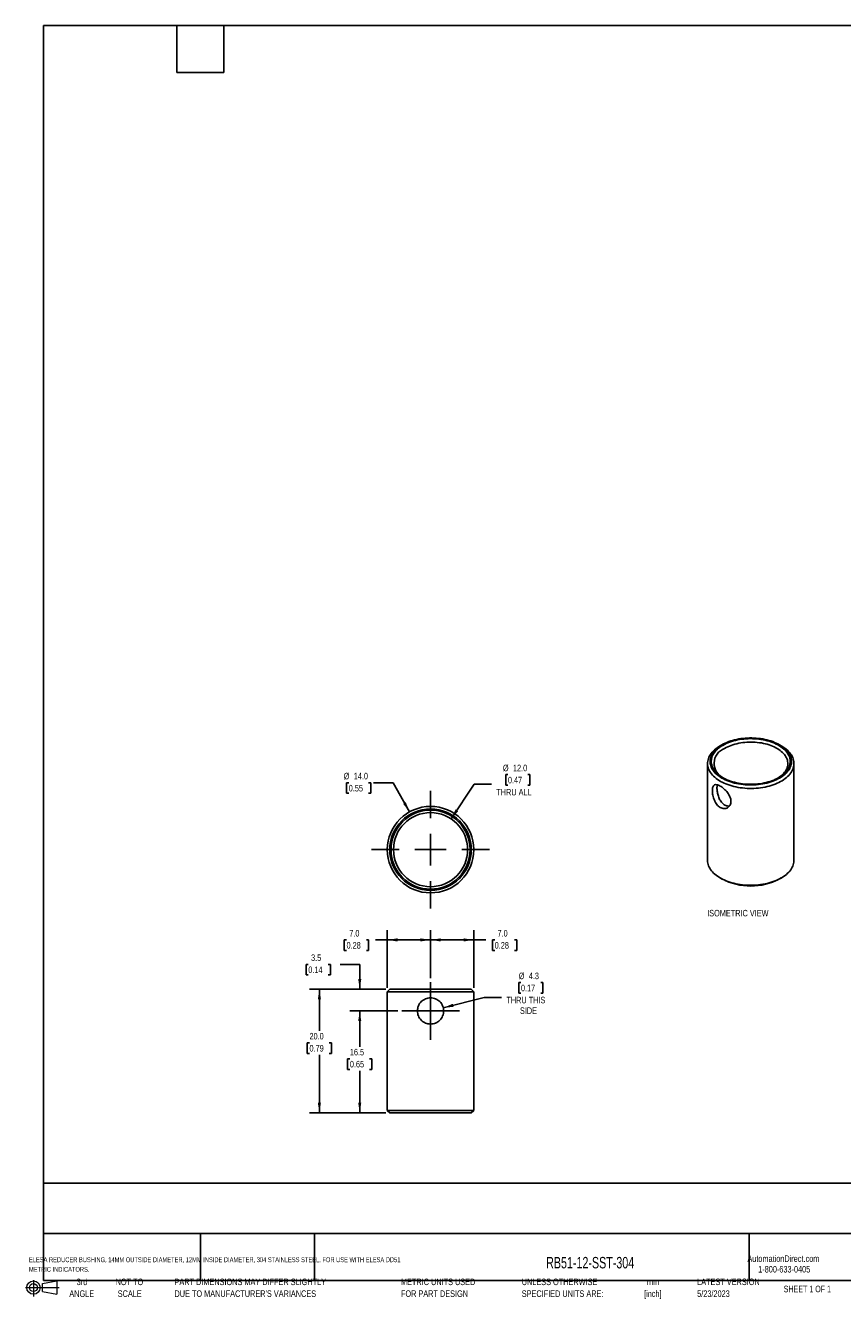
# Model space of a CAD drawing. Header units: millimetres. Extents: x 3 to 273, y 3 to 210.
# Tile 1 of 2: x 3 to 136, y 3 to 210. Entities that reach past the tile are written whole.
import ezdxf

# ---------------------------------------------------------------- set-up
doc = ezdxf.new("R2010")
doc.units = ezdxf.units.MM
doc.header["$LTSCALE"] = 0.5
doc.linetypes.add('CENTERX2', pattern=[20.32, 12.7, -2.54, 2.54, -2.54])
doc.layers.add('CENTER', color=40, linetype='CENTERX2')
doc.layers.add('DIMENSIONS', color=140, linetype='Continuous', lineweight=25)
doc.layers.add('TEXT', color=140, linetype='Continuous', lineweight=25)
doc.styles.add('SLDTEXTSTYLE0', font='TXT', dxfattribs={"width": 0.7})
doc.styles.add('SLDTEXTSTYLE1', font='TXT', dxfattribs={"width": 0.65})
doc.dimstyles.new('SLDDIMSTYLE0', dxfattribs={"dimtxt": 1.079004, "dimasz": 1.651, "dimexe": 0, "dimexo": 0.0625, "dimgap": 0.269751, "dimtad": 0, "dimtih": 1, "dimtoh": 1, "dimrnd": 1e-09, "dimzin": 12, "dimdsep": 46, "dimtxsty": 'SLDTEXTSTYLE0', "dimsah": 1, "dimcen": 0, "dimadec": 0, "dimazin": 3, "dimtfac": 1, "dimtofl": 0, "dimtmove": 0, "dimatfit": 3, "dimfxl": 0, "dimfrac": 2, "dimtolj": 1, "dimtzin": 12, "dimarcsym": 0})
doc.dimstyles.new('SLDDIMSTYLE1', dxfattribs={"dimtxt": 1.079004, "dimasz": 1.651, "dimexe": 0, "dimexo": 0.0625, "dimgap": 0.269751, "dimtad": 0, "dimtih": 1, "dimtoh": 1, "dimrnd": 1e-09, "dimzin": 4, "dimdsep": 46, "dimtxsty": 'SLDTEXTSTYLE0', "dimsah": 1, "dimcen": 0.09, "dimadec": 0, "dimazin": 1, "dimtfac": 1, "dimtofl": 0, "dimtmove": 0, "dimatfit": 3, "dimfxl": 0, "dimfrac": 2, "dimtolj": 1, "dimtzin": 12, "dimarcsym": 0})
doc.dimstyles.new('SLDDIMSTYLE2', dxfattribs={"dimtxt": 1.079004, "dimasz": 1.651, "dimexe": 0, "dimexo": 0.0625, "dimgap": 0.269751, "dimtad": 0, "dimtih": 1, "dimtoh": 1, "dimrnd": 1e-09, "dimzin": 12, "dimdsep": 46, "dimtxsty": 'SLDTEXTSTYLE0', "dimsah": 1, "dimcen": 0.09, "dimadec": 0, "dimazin": 3, "dimtfac": 1, "dimtmove": 0, "dimatfit": 0, "dimfxl": 0, "dimfrac": 2, "dimtolj": 1, "dimtzin": 12, "dimarcsym": 0})
doc.dimstyles.new('SLDDIMSTYLE3', dxfattribs={"dimtxt": 1.079004, "dimasz": 1.651, "dimexe": 0, "dimexo": 0.0625, "dimgap": 0.269751, "dimtad": 0, "dimtih": 1, "dimtoh": 1, "dimrnd": 1e-09, "dimzin": 12, "dimdsep": 46, "dimtxsty": 'SLDTEXTSTYLE0', "dimsah": 1, "dimcen": 0.09, "dimadec": 0, "dimazin": 3, "dimtfac": 1, "dimtofl": 0, "dimtmove": 0, "dimatfit": 3, "dimfxl": 0, "dimfrac": 2, "dimtolj": 1, "dimtzin": 12, "dimarcsym": 0})
doc.dimstyles.new('SLDDIMSTYLE4', dxfattribs={"dimtxt": 1.079004, "dimasz": 1.651, "dimexe": 0, "dimexo": 0.0625, "dimgap": 0.269751, "dimtad": 0, "dimtih": 1, "dimtoh": 1, "dimrnd": 1e-09, "dimzin": 4, "dimdsep": 46, "dimtxsty": 'SLDTEXTSTYLE0', "dimsah": 1, "dimcen": 0, "dimadec": 0, "dimazin": 1, "dimtfac": 1, "dimtofl": 0, "dimtmove": 0, "dimatfit": 3, "dimfxl": 0, "dimfrac": 2, "dimtolj": 1, "dimtzin": 12, "dimarcsym": 0})
doc.dimstyles.new('SLDDIMSTYLE5', dxfattribs={"dimtxt": 1.079004, "dimasz": 1.651, "dimexe": 0, "dimexo": 0.0625, "dimgap": 0.269751, "dimtad": 0, "dimtih": 1, "dimtoh": 1, "dimrnd": 1e-09, "dimzin": 4, "dimdsep": 46, "dimtxsty": 'SLDTEXTSTYLE0', "dimsah": 1, "dimcen": 0, "dimadec": 0, "dimazin": 1, "dimtfac": 1, "dimtofl": 0, "dimtmove": 0, "dimatfit": 3, "dimfxl": 0, "dimfrac": 2, "dimtolj": 1, "dimtzin": 12, "dimarcsym": 0})

# ---------------------------------------------------------------- blocks, each defined once
blk = doc.blocks.new('Block11')
at = {"color": 7, "linetype": 'Continuous', "lineweight": 18}
for p, q in [((1.29, 2.66), (1.29, 0)), ((2.74, 2.08), (5.09, 2.52)), ((2.74, 0.8), (2.74, 2.08)), ((5.09, 2.52), (5.09, 0.37)), ((0, 1.44), (5.44, 1.44)), ((2.74, 0.8), (5.09, 0.37))]:
    blk.add_line(p, q, dxfattribs=at)
for radius in [1.08, 0.643]:
    blk.add_circle((1.29, 1.44), radius, dxfattribs=at)
blk = doc.blocks.new('Block12')
at = {"color": 7, "linetype": 'Continuous'}
blk.add_blockref('Block11', (0, 0), dxfattribs=at)
blk = doc.blocks.new('SW_NOTE_0')
at = {"layer": 'TEXT', "color": 0, "attachment_point": 1, "style": 'SLDTEXTSTYLE0'}
for s, insert, char_height in [('ELESA REDUCER BUSHING, 14MM OUTSIDE DIAMETER, 12MM INSIDE DIAMETER, 304 STAINLESS STEEL. FOR USE WITH ELESA DD51', (0, 1.02), 0.79375), ('METRIC INDICATORS.', (0, -0.54), 0.7937)]:
    blk.add_mtext(s, dxfattribs=dict(at, insert=insert, char_height=char_height))
blk = doc.blocks.new('SW_NOTE_0_1')
at = {"layer": 'TEXT', "color": 0, "char_height": 1.058, "attachment_point": 2, "style": 'SLDTEXTSTYLE0'}
for s, insert in [('mm', (1.42, 1.36)), ('[inch]', (1.38, -0.55))]:
    blk.add_mtext(s, dxfattribs=dict(at, insert=insert))
blk = doc.blocks.new('SW_NOTE_0_2')
at = {"layer": 'TEXT', "color": 0, "char_height": 1.0583, "attachment_point": 1, "style": 'SLDTEXTSTYLE0'}
for s, insert in [('UNLESS OTHERWISE', (0, 1.36)), ('SPECIFIED UNITS ARE:', (0, -0.55))]:
    blk.add_mtext(s, dxfattribs=dict(at, insert=insert))
blk = doc.blocks.new('SW_NOTE_0_3')
at = {"layer": 'TEXT', "color": 0, "char_height": 1.0583, "attachment_point": 1, "style": 'SLDTEXTSTYLE0'}
for s, insert in [('PART DIMENSIONS MAY DIFFER SLIGHTLY', (0, 1.36)), ("DUE TO MANUFACTURER'S VARIANCES", (0, -0.55))]:
    blk.add_mtext(s, dxfattribs=dict(at, insert=insert))
blk = doc.blocks.new('SW_NOTE_0_4')
at = {"layer": 'TEXT', "color": 0, "char_height": 1.058, "attachment_point": 2, "style": 'SLDTEXTSTYLE0'}
for s, insert in [('NOT TO', (2.63, 1.36)), ('SCALE', (2.68, -0.55))]:
    blk.add_mtext(s, dxfattribs=dict(at, insert=insert))
blk = doc.blocks.new('SW_NOTE_0_5')
at = {"layer": 'TEXT', "color": 0, "char_height": 1.058, "attachment_point": 2, "style": 'SLDTEXTSTYLE0'}
for s, insert in [('3rd', (1.16, 1.36)), ('ANGLE', (1.11, -0.55))]:
    blk.add_mtext(s, dxfattribs=dict(at, insert=insert))
blk = doc.blocks.new('SW_NOTE_0_6')
at = {"layer": 'TEXT', "color": 0, "char_height": 1.0583, "attachment_point": 1, "style": 'SLDTEXTSTYLE0'}
for s, insert in [('METRIC UNITS USED', (0, 1.36)), ('FOR PART DESIGN', (0, -0.55))]:
    blk.add_mtext(s, dxfattribs=dict(at, insert=insert))
blk = doc.blocks.new('_D')
at = {"layer": 'DIMENSIONS'}
for p, q in [((83.67, 54.6), (83.31, 54.6)), ((83.31, 54.6), (83.31, 52.89)), ((86.88, 54.6), (87.24, 54.6)), ((87.24, 54.6), (87.24, 52.89)), ((71.09, 50.52), (77.74, 52.18)), ((77.74, 52.18), (80.52, 52.18)), ((83.31, 52.89), (83.67, 52.89)), ((87.24, 52.89), (86.88, 52.89))]:
    blk.add_line(p, q, dxfattribs=at)
blk.add_solid([(71.09, 50.52), (72.75, 50.67), (72.63, 51.17)], dxfattribs=at)
at = {"layer": 'DIMENSIONS', "char_height": 1.058, "attachment_point": 1, "style": 'SLDTEXTSTYLE0'}
for s, insert in [('%%c', (83.31, 56.21)), ('4.3', (84.94, 56.21)), ('0.17', (83.67, 54.25)), ('THRU THIS', (81.31, 52.3)), ('SIDE', (83.51, 50.58))]:
    blk.add_mtext(s, dxfattribs=dict(at, insert=insert))
blk = doc.blocks.new('_D_1')
at = {"layer": 'DIMENSIONS'}
for p, q in [((69.03, 55.31), (69.03, 63.1)), ((76.03, 53.74), (76.03, 63.1)), ((69.03, 61.51), (76.03, 61.51)), ((76.03, 61.51), (77.96, 61.51)), ((79.42, 61.51), (79.06, 61.51)), ((79.06, 61.51), (79.06, 59.79)), ((79.06, 59.79), (79.42, 59.79)), ((82.63, 61.51), (82.99, 61.51)), ((82.99, 59.79), (82.63, 59.79)), ((82.99, 61.51), (82.99, 59.79))]:
    blk.add_line(p, q, dxfattribs=at)
for points in [[(69.03, 61.51), (70.68, 61.25), (70.68, 61.76)], [(76.03, 61.51), (74.38, 61.76), (74.38, 61.25)]]:
    blk.add_solid(points, dxfattribs=at)
at = {"layer": 'DIMENSIONS', "char_height": 1.058, "attachment_point": 1, "style": 'SLDTEXTSTYLE0'}
for s, insert in [('7.0', (79.87, 63.11)), ('0.28', (79.42, 61.16))]:
    blk.add_mtext(s, dxfattribs=dict(at, insert=insert))
blk = doc.blocks.new('_D_2')
at = {"layer": 'DIMENSIONS'}
for p, q in [((62.03, 53.74), (62.03, 63.1)), ((69.03, 55.31), (69.03, 63.1)), ((55.42, 61.51), (55.06, 61.51)), ((55.06, 61.51), (55.06, 59.79)), ((55.06, 59.79), (55.42, 59.79)), ((58.63, 61.51), (58.99, 61.51)), ((58.99, 59.79), (58.63, 59.79)), ((58.99, 61.51), (58.99, 59.79)), ((62.03, 61.51), (60.09, 61.51)), ((69.03, 61.51), (62.03, 61.51))]:
    blk.add_line(p, q, dxfattribs=at)
for points in [[(62.03, 61.51), (63.68, 61.25), (63.68, 61.76)], [(69.03, 61.51), (67.38, 61.76), (67.38, 61.25)]]:
    blk.add_solid(points, dxfattribs=at)
at = {"layer": 'DIMENSIONS', "char_height": 1.058, "attachment_point": 1, "style": 'SLDTEXTSTYLE0'}
for s, insert in [('7.0', (55.87, 63.11)), ('0.28', (55.42, 61.16))]:
    blk.add_mtext(s, dxfattribs=dict(at, insert=insert))
blk = doc.blocks.new('_D_3')
at = {"layer": 'DIMENSIONS'}
for p, q in [((49.23, 57.55), (48.87, 57.55)), ((48.87, 57.55), (48.87, 55.83)), ((48.87, 55.83), (49.23, 55.83)), ((52.44, 57.55), (52.8, 57.55)), ((52.8, 55.83), (52.44, 55.83)), ((52.8, 57.55), (52.8, 55.83)), ((54.39, 57.55), (57.56, 57.55)), ((57.56, 57.55), (57.56, 53.51)), ((61.79, 53.51), (55.97, 53.51)), ((63.73, 50.01), (55.97, 50.01)), ((57.56, 50.01), (57.56, 46.83))]:
    blk.add_line(p, q, dxfattribs=at)
for points in [[(57.56, 53.51), (57.81, 55.16), (57.31, 55.16)], [(57.56, 50.01), (57.31, 48.36), (57.81, 48.36)]]:
    blk.add_solid(points, dxfattribs=at)
at = {"layer": 'DIMENSIONS', "char_height": 1.058, "attachment_point": 1, "style": 'SLDTEXTSTYLE0'}
for s, insert in [('3.5', (49.68, 59.15)), ('0.14', (49.23, 57.2))]:
    blk.add_mtext(s, dxfattribs=dict(at, insert=insert))
blk = doc.blocks.new('_D_4')
at = {"layer": 'DIMENSIONS'}
for p, q in [((63.73, 50.01), (55.97, 50.01)), ((57.56, 50.01), (57.56, 44.22)), ((55.96, 42.27), (55.59, 42.27)), ((55.59, 42.27), (55.59, 40.55)), ((59.16, 42.27), (59.53, 42.27)), ((59.53, 42.27), (59.53, 40.55)), ((55.59, 40.55), (55.96, 40.55)), ((57.56, 33.51), (57.56, 40.31)), ((59.53, 40.55), (59.16, 40.55)), ((61.79, 33.51), (55.97, 33.51))]:
    blk.add_line(p, q, dxfattribs=at)
for points in [[(57.56, 50.01), (57.31, 48.36), (57.81, 48.36)], [(57.56, 33.51), (57.81, 35.16), (57.31, 35.16)]]:
    blk.add_solid(points, dxfattribs=at)
at = {"layer": 'DIMENSIONS', "char_height": 1.058, "attachment_point": 1, "style": 'SLDTEXTSTYLE0'}
for s, insert in [('16.5', (55.96, 43.87)), ('0.65', (55.96, 41.92))]:
    blk.add_mtext(s, dxfattribs=dict(at, insert=insert))
blk = doc.blocks.new('_D_5')
at = {"layer": 'DIMENSIONS'}
for p, q in [((61.79, 53.51), (49.44, 53.51)), ((51.03, 53.51), (51.03, 46.8)), ((49.42, 44.85), (49.06, 44.85)), ((49.06, 44.85), (49.06, 43.13)), ((52.63, 44.85), (52.99, 44.85)), ((52.99, 44.85), (52.99, 43.13)), ((49.06, 43.13), (49.42, 43.13)), ((51.03, 33.51), (51.03, 42.89)), ((52.99, 43.13), (52.63, 43.13)), ((61.79, 33.51), (49.44, 33.51))]:
    blk.add_line(p, q, dxfattribs=at)
for points in [[(51.03, 53.51), (50.77, 51.86), (51.28, 51.86)], [(51.03, 33.51), (51.28, 35.16), (50.77, 35.16)]]:
    blk.add_solid(points, dxfattribs=at)
at = {"layer": 'DIMENSIONS', "char_height": 1.058, "attachment_point": 1, "style": 'SLDTEXTSTYLE0'}
for s, insert in [('20.0', (49.42, 46.45)), ('0.79', (49.42, 44.49))]:
    blk.add_mtext(s, dxfattribs=dict(at, insert=insert))
blk = doc.blocks.new('SW_CENTERMARKSYMBOL_0')
at = {"layer": 'CENTER', "color": 0}
for p, q in [((0, 2.54), (0, 4.665)), ((0, 0), (0, 2.54)), ((-2.54, 0), (-4.665, 0)), ((0, 0), (-2.54, 0)), ((0, 0), (0, -2.54)), ((0, 0), (2.54, 0)), ((2.54, 0), (4.665, 0)), ((0, -2.54), (0, -4.665))]:
    blk.add_line(p, q, dxfattribs=at)
blk = doc.blocks.new('_D_6')
at = {"layer": 'DIMENSIONS'}
for p, q in [((72.36, 81.11), (76.1, 86.7)), ((76.1, 86.7), (78.88, 86.7)), ((81.56, 88.26), (81.2, 88.26)), ((81.2, 88.26), (81.2, 86.55)), ((84.77, 88.26), (85.13, 88.26)), ((85.13, 88.26), (85.13, 86.55)), ((81.2, 86.55), (81.56, 86.55)), ((85.13, 86.55), (84.77, 86.55))]:
    blk.add_line(p, q, dxfattribs=at)
blk.add_solid([(72.36, 81.11), (73.49, 82.34), (73.07, 82.62)], dxfattribs=at)
at = {"layer": 'DIMENSIONS', "char_height": 1.058, "attachment_point": 1, "style": 'SLDTEXTSTYLE0'}
for s, insert in [('%%c', (80.75, 89.87)), ('12.0', (82.38, 89.87)), ('0.47', (81.56, 87.91)), ('THRU ALL', (79.68, 85.96))]:
    blk.add_mtext(s, dxfattribs=dict(at, insert=insert))
blk = doc.blocks.new('_D_7')
at = {"layer": 'DIMENSIONS'}
for p, q in [((55.78, 86.95), (55.41, 86.95)), ((55.41, 86.95), (55.41, 85.24)), ((58.98, 86.95), (59.35, 86.95)), ((59.35, 86.95), (59.35, 85.24)), ((62.97, 86.95), (59.8, 86.95)), ((65.61, 82.23), (62.97, 86.95)), ((55.41, 85.24), (55.78, 85.24)), ((59.35, 85.24), (58.98, 85.24))]:
    blk.add_line(p, q, dxfattribs=at)
blk.add_solid([(65.61, 82.23), (65.03, 83.79), (64.59, 83.55)], dxfattribs=at)
at = {"layer": 'DIMENSIONS', "char_height": 1.058, "attachment_point": 1, "style": 'SLDTEXTSTYLE0'}
for s, insert in [('%%c', (54.96, 88.56)), ('0.55', (55.78, 86.6)), ('14.0', (56.59, 88.56))]:
    blk.add_mtext(s, dxfattribs=dict(at, insert=insert))
blk = doc.blocks.new('SW_CENTERMARKSYMBOL_1')
at = {"layer": 'CENTER', "color": 0}
for p, q in [((0, 5.08), (0, 9.54)), ((0, 0), (0, 2.54)), ((-5.08, 0), (-9.54, 0)), ((0, 0), (-2.54, 0)), ((0, 0), (0, -2.54)), ((0, 0), (2.54, 0)), ((5.08, 0), (9.54, 0)), ((0, -5.08), (0, -9.54))]:
    blk.add_line(p, q, dxfattribs=at)

msp = doc.modelspace()

# ---------------------------------------------------------------- linework, layer by layer
for p, q in [((116.225, 93.088), (115.942, 92.925)), ((125.843, 92.925), (125.56, 93.088)), ((113.893, 90.068), (113.893, 74.39)), ((127.893, 74.39), (127.893, 90.068)), ((115.942, 71.533), (116.225, 71.37)), ((125.56, 71.37), (125.843, 71.533)), ((62.428, 53.508), (62.028, 53.108)), ((62.028, 53.108), (62.028, 33.908)), ((76.028, 53.108), (62.028, 53.108)), ((75.628, 53.508), (62.428, 53.508)), ((76.028, 53.108), (75.628, 53.508)), ((76.028, 33.908), (76.028, 53.108)), ((62.028, 33.908), (62.428, 33.508)), ((62.028, 33.908), (76.028, 33.908)), ((62.428, 33.508), (75.628, 33.508)), ((75.628, 33.508), (76.028, 33.908))]:
    msp.add_line(p, q)
at = {"flags": 128}
for points in [[(125.843, 92.925), (125.907, 92.887), (126.158, 92.731), (126.394, 92.567), (126.615, 92.395), (126.82, 92.218), (127.008, 92.034), (127.179, 91.845), (127.333, 91.651), (127.469, 91.453), (127.586, 91.251), (127.685, 91.045), (127.765, 90.837), (127.826, 90.626), (127.867, 90.414), (127.889, 90.201), (127.891, 89.988), (127.874, 89.775), (127.838, 89.563), (127.782, 89.352), (127.707, 89.143), (127.613, 88.936), (127.5, 88.733), (127.369, 88.534), (127.22, 88.339), (127.053, 88.148), (126.869, 87.963), (126.668, 87.784), (126.451, 87.611), (126.219, 87.446), (125.972, 87.287), (125.71, 87.136), (125.435, 86.993), (125.148, 86.859), (124.849, 86.734), (124.538, 86.618), (124.218, 86.512), (123.888, 86.416), (123.55, 86.329), (123.205, 86.254), (122.853, 86.189), (122.495, 86.134), (122.134, 86.091), (121.768, 86.059), (121.401, 86.038), (121.031, 86.028), (120.662, 86.029), (120.293, 86.042), (119.926, 86.066), (119.561, 86.101), (119.2, 86.147), (118.844, 86.204), (118.494, 86.272), (118.15, 86.35), (117.814, 86.439), (117.487, 86.538), (117.169, 86.646), (116.861, 86.765), (116.565, 86.892), (116.28, 87.028), (116.009, 87.173), (115.751, 87.326), (115.507, 87.486), (115.279, 87.654), (115.066, 87.828), (114.87, 88.009), (114.69, 88.195), (114.527, 88.387), (114.382, 88.583), (114.256, 88.784), (114.148, 88.988), (114.058, 89.195), (113.988, 89.404), (113.937, 89.615), (113.905, 89.828), (113.893, 90.041), (113.9, 90.255), (113.927, 90.467), (113.973, 90.679), (114.039, 90.889), (114.123, 91.097), (114.227, 91.301), (114.349, 91.503), (114.489, 91.7), (114.647, 91.893), (114.823, 92.081), (115.015, 92.263), (115.224, 92.439), (115.449, 92.608), (115.689, 92.771), (115.943, 92.925), (115.943, 92.925)], [(116.226, 93.089), (116.485, 93.231), (116.758, 93.364), (117.042, 93.489), (117.338, 93.605), (117.645, 93.711), (117.96, 93.808), (118.285, 93.895), (118.617, 93.971), (118.956, 94.037), (119.3, 94.092), (119.649, 94.136), (120.002, 94.17), (120.357, 94.192), (120.714, 94.203), (121.072, 94.203), (121.428, 94.192), (121.784, 94.17), (122.137, 94.136), (122.486, 94.092), (122.83, 94.037), (123.169, 93.971), (123.501, 93.895), (123.825, 93.808), (124.141, 93.711), (124.447, 93.605), (124.743, 93.489), (125.028, 93.364), (125.3, 93.231), (125.56, 93.089), (125.806, 92.939), (126.037, 92.782), (126.253, 92.617), (126.454, 92.447), (126.638, 92.27), (126.806, 92.087), (126.956, 91.9), (127.088, 91.708), (127.202, 91.513), (127.298, 91.314), (127.375, 91.113), (127.432, 90.909), (127.471, 90.704), (127.49, 90.498), (127.49, 90.291), (127.471, 90.085), (127.432, 89.88), (127.375, 89.677), (127.298, 89.475), (127.202, 89.276), (127.088, 89.081), (126.956, 88.889), (126.806, 88.702), (126.638, 88.519), (126.454, 88.343), (126.253, 88.172), (126.037, 88.007), (125.806, 87.85), (125.56, 87.7), (125.3, 87.559), (125.028, 87.425), (124.743, 87.3), (124.447, 87.184), (124.141, 87.078), (123.825, 86.981), (123.501, 86.895), (123.169, 86.818), (122.83, 86.752), (122.486, 86.697), (122.137, 86.653), (121.784, 86.619), (121.428, 86.597), (121.072, 86.586), (120.714, 86.586), (120.357, 86.597), (120.002, 86.619), (119.649, 86.653), (119.3, 86.697), (118.956, 86.752), (118.617, 86.818), (118.285, 86.895), (117.96, 86.981), (117.645, 87.078), (117.338, 87.184), (117.042, 87.3), (116.758, 87.425), (116.485, 87.559), (116.226, 87.7), (115.98, 87.85), (115.749, 88.007), (115.532, 88.172), (115.332, 88.343), (115.147, 88.519), (114.98, 88.702), (114.83, 88.889), (114.698, 89.081), (114.584, 89.276), (114.488, 89.475), (114.411, 89.677), (114.353, 89.88), (114.315, 90.085), (114.295, 90.291), (114.295, 90.498), (114.315, 90.704), (114.353, 90.909), (114.411, 91.113), (114.488, 91.314), (114.584, 91.513), (114.698, 91.708), (114.83, 91.9), (114.98, 92.087), (115.147, 92.27), (115.332, 92.447), (115.532, 92.617), (115.749, 92.782), (115.98, 92.939), (116.226, 93.089)], [(116.367, 93.007), (116.624, 93.147), (116.893, 93.279), (117.174, 93.401), (117.467, 93.515), (117.769, 93.619), (118.082, 93.714), (118.403, 93.798), (118.732, 93.872), (119.067, 93.936), (119.407, 93.988), (119.753, 94.03), (120.101, 94.061), (120.452, 94.08), (120.805, 94.089), (121.157, 94.086), (121.509, 94.072), (121.859, 94.047), (122.206, 94.011), (122.549, 93.963), (122.887, 93.905), (123.219, 93.836), (123.544, 93.757), (123.861, 93.668), (124.169, 93.568), (124.467, 93.459), (124.754, 93.341), (125.029, 93.214), (125.292, 93.078), (125.541, 92.934), (125.777, 92.782), (125.997, 92.623), (126.202, 92.458), (126.391, 92.286), (126.563, 92.108), (126.718, 91.925), (126.855, 91.738), (126.974, 91.546), (127.075, 91.351), (127.157, 91.153), (127.219, 90.952), (127.263, 90.75), (127.287, 90.547), (127.292, 90.344), (127.278, 90.14), (127.244, 89.938), (127.19, 89.736), (127.118, 89.537), (127.027, 89.34), (126.917, 89.147), (126.789, 88.957), (126.643, 88.772), (126.479, 88.592), (126.298, 88.417), (126.101, 88.248), (125.889, 88.085), (125.661, 87.93), (125.418, 87.782), (125.162, 87.642), (124.893, 87.511), (124.612, 87.388), (124.319, 87.274), (124.016, 87.17), (123.704, 87.075), (123.383, 86.991), (123.054, 86.917), (122.719, 86.854), (122.378, 86.801), (122.033, 86.759), (121.684, 86.728), (121.333, 86.709), (120.981, 86.7), (120.628, 86.703), (120.276, 86.717), (119.926, 86.742), (119.579, 86.779), (119.236, 86.826), (118.898, 86.884), (118.566, 86.953), (118.241, 87.032), (117.925, 87.121), (117.617, 87.221), (117.319, 87.33), (117.032, 87.448), (116.757, 87.575), (116.494, 87.711), (116.244, 87.855), (116.009, 88.007), (115.789, 88.166), (115.584, 88.331), (115.395, 88.503), (115.223, 88.681), (115.068, 88.864), (114.931, 89.052), (114.812, 89.243), (114.711, 89.438), (114.629, 89.636), (114.566, 89.837), (114.523, 90.039), (114.498, 90.242), (114.493, 90.445), (114.508, 90.649), (114.542, 90.852), (114.595, 91.053), (114.668, 91.252), (114.759, 91.449), (114.869, 91.642), (114.997, 91.832), (115.143, 92.017), (115.307, 92.198), (115.487, 92.373), (115.684, 92.541), (115.897, 92.704), (116.125, 92.859), (116.367, 93.007)], [(125.273, 87.701), (125.48, 87.835), (125.691, 87.989), (125.888, 88.149), (126.068, 88.315), (126.231, 88.487), (126.378, 88.664), (126.506, 88.845), (126.617, 89.03), (126.71, 89.219), (126.784, 89.41), (126.839, 89.604), (126.875, 89.799), (126.891, 89.994), (126.889, 90.19), (126.867, 90.386), (126.827, 90.581), (126.767, 90.774), (126.688, 90.964), (126.591, 91.152), (126.476, 91.337), (126.343, 91.517), (126.192, 91.693), (126.024, 91.863), (125.84, 92.028), (125.64, 92.186), (125.425, 92.338), (125.195, 92.482), (124.952, 92.619), (124.695, 92.747), (124.426, 92.867), (124.146, 92.978), (123.856, 93.08), (123.556, 93.172), (123.248, 93.254), (122.932, 93.326), (122.609, 93.387), (122.281, 93.438), (121.949, 93.478), (121.613, 93.507), (121.275, 93.525), (120.935, 93.532), (120.596, 93.527), (120.257, 93.512), (119.921, 93.486), (119.587, 93.449), (119.258, 93.401), (118.934, 93.342), (118.616, 93.273), (118.306, 93.193), (118.004, 93.104), (117.711, 93.004), (117.428, 92.896), (117.157, 92.778), (116.897, 92.652), (116.65, 92.517)], [(113.893, 74.39), (113.893, 74.364), (113.905, 74.15), (113.937, 73.938), (113.988, 73.727), (114.058, 73.517), (114.148, 73.31), (114.256, 73.106), (114.382, 72.906), (114.527, 72.709), (114.69, 72.518), (114.87, 72.331), (115.066, 72.151), (115.279, 71.976), (115.507, 71.809), (115.751, 71.648), (116.009, 71.495), (116.28, 71.351), (116.565, 71.214), (116.861, 71.087), (117.169, 70.969), (117.487, 70.86), (117.814, 70.761), (118.15, 70.672), (118.494, 70.594), (118.844, 70.526), (119.2, 70.469), (119.561, 70.423), (119.926, 70.388), (120.293, 70.364), (120.662, 70.352), (121.031, 70.35), (121.401, 70.36), (121.768, 70.381), (122.134, 70.413), (122.495, 70.457), (122.853, 70.511), (123.205, 70.576), (123.55, 70.652), (123.888, 70.738), (124.218, 70.834), (124.538, 70.941), (124.849, 71.057), (125.148, 71.182), (125.435, 71.316), (125.71, 71.459), (125.972, 71.609), (126.219, 71.768), (126.451, 71.934), (126.668, 72.107), (126.869, 72.286), (127.053, 72.471), (127.22, 72.661), (127.369, 72.856), (127.5, 73.056), (127.613, 73.259), (127.707, 73.465), (127.782, 73.674), (127.838, 73.885), (127.874, 74.097), (127.891, 74.31), (127.893, 74.39)]]:
    msp.add_lwpolyline(points, dxfattribs=at)
for radius in [7, 6.6, 6.4, 6]:
    msp.add_circle((69.028, 76.119), radius)
for centre, radius, start, end in [((117.559, 90.081), 2.6, 110.45797, 246.26991), ((120.893, 80.334), 10.106, 242.4921, 297.5079)]:
    msp.add_arc(centre, radius, start, end)
for points, knots in [([(117.122, 82.906), (117.037, 82.857), (116.946, 82.82), (116.756, 82.772), (116.655, 82.761), (116.452, 82.766), (116.35, 82.782), (116.144, 82.843), (116.041, 82.887), (115.746, 83.058), (115.56, 83.226), (115.32, 83.531), (115.245, 83.644), (115.11, 83.88), (115.05, 84.003), (114.942, 84.26), (114.895, 84.394), (114.814, 84.66), (114.781, 84.794), (114.727, 85.062), (114.707, 85.193), (114.681, 85.445), (114.674, 85.568), (114.674, 85.797), (114.681, 85.902), (114.707, 86.096), (114.728, 86.185), (114.807, 86.414), (114.888, 86.524), (115.103, 86.648), (115.239, 86.664), (115.479, 86.619), (115.567, 86.593), (115.748, 86.519), (115.843, 86.472), (116.142, 86.3), (116.35, 86.148), (116.656, 85.877), (116.755, 85.782), (116.945, 85.579), (117.037, 85.47), (117.205, 85.249), (117.282, 85.135), (117.42, 84.9), (117.48, 84.779), (117.626, 84.42), (117.679, 84.175), (117.679, 83.834), (117.666, 83.722), (117.615, 83.514), (117.578, 83.417), (117.481, 83.238), (117.42, 83.156), (117.284, 83.015), (117.207, 82.955), (117.122, 82.906)], [0, 0, 0, 0, 0.03125, 0.03125, 0.0625, 0.0625, 0.09375, 0.09375, 0.125, 0.125, 0.1875, 0.1875, 0.21875, 0.21875, 0.25, 0.25, 0.28125, 0.28125, 0.3125, 0.3125, 0.34375, 0.34375, 0.375, 0.375, 0.40625, 0.40625, 0.4375, 0.4375, 0.5, 0.5, 0.5625, 0.5625, 0.59375, 0.59375, 0.625, 0.625, 0.6875, 0.6875, 0.71875, 0.71875, 0.75, 0.75, 0.78125, 0.78125, 0.8125, 0.8125, 0.875, 0.875, 0.90625, 0.90625, 0.9375, 0.9375, 0.96875, 0.96875, 1, 1, 1, 1]), ([(117.431, 83.188), (117.361, 83.181), (117.209, 83.166), (116.966, 83.21), (116.712, 83.308), (116.466, 83.466), (116.233, 83.682), (116.026, 83.949), (115.849, 84.253), (115.706, 84.581), (115.595, 84.915), (115.514, 85.248), (115.458, 85.572), (115.426, 85.884), (115.419, 86.179), (115.434, 86.428), (115.465, 86.557), (115.478, 86.613)], [0, 0, 0, 0, 0.0563729, 0.1225699, 0.1887552, 0.2583159, 0.3278859, 0.3997669, 0.471669, 0.5409631, 0.6102572, 0.6759681, 0.7416625, 0.8081509, 0.8746289, 0.9453199, 1, 1, 1, 1]), ([(70.532, 48.507), (70.433, 48.408), (70.326, 48.32), (70.097, 48.166), (69.972, 48.1), (69.715, 47.993), (69.583, 47.952), (69.308, 47.897), (69.167, 47.883), (68.749, 47.883), (68.468, 47.94), (68.085, 48.099), (67.96, 48.166), (67.73, 48.32), (67.624, 48.408), (67.428, 48.603), (67.339, 48.712), (67.186, 48.941), (67.12, 49.063), (67.012, 49.322), (66.972, 49.455), (66.917, 49.728), (66.903, 49.87), (66.903, 50.149), (66.917, 50.288), (66.972, 50.561), (67.013, 50.697), (67.173, 51.08), (67.33, 51.316), (67.72, 51.705), (67.955, 51.863), (68.34, 52.024), (68.475, 52.065), (68.748, 52.12), (68.887, 52.133), (69.309, 52.133), (69.586, 52.078), (69.973, 51.917), (70.095, 51.851), (70.324, 51.698), (70.433, 51.609), (70.628, 51.413), (70.716, 51.307), (70.87, 51.076), (70.937, 50.953), (71.097, 50.569), (71.153, 50.288), (71.153, 49.87), (71.139, 49.728), (71.085, 49.455), (71.044, 49.322), (70.937, 49.065), (70.871, 48.941), (70.718, 48.712), (70.63, 48.605), (70.532, 48.507)], [0, 0, 0, 0, 0.03125, 0.03125, 0.0625, 0.0625, 0.09375, 0.09375, 0.125, 0.125, 0.1875, 0.1875, 0.21875, 0.21875, 0.25, 0.25, 0.28125, 0.28125, 0.3125, 0.3125, 0.34375, 0.34375, 0.375, 0.375, 0.40625, 0.40625, 0.4375, 0.4375, 0.5, 0.5, 0.5625, 0.5625, 0.59375, 0.59375, 0.625, 0.625, 0.6875, 0.6875, 0.71875, 0.71875, 0.75, 0.75, 0.78125, 0.78125, 0.8125, 0.8125, 0.875, 0.875, 0.90625, 0.90625, 0.9375, 0.9375, 0.96875, 0.96875, 1, 1, 1, 1])]:
    msp.add_open_spline(points, degree=3, knots=knots)
at = {"layer": 'TEXT'}
for p, q in [((6.35, 209.55), (273.05, 209.55)), ((6.35, 209.55), (6.35, 6.35)), ((27.94, 201.93), (27.94, 209.55)), ((35.56, 201.93), (35.56, 209.55)), ((27.94, 201.93), (35.56, 201.93)), ((273.05, 22.126), (6.35, 22.126)), ((273.05, 13.97), (6.35, 13.97)), ((31.75, 13.97), (31.75, 6.35)), ((50.212, 13.97), (50.212, 6.35)), ((120.646, 13.97), (120.646, 6.35)), ((6.35, 6.35), (273.05, 6.35))]:
    msp.add_line(p, q, dxfattribs=at)

# ---------------------------------------------------------------- block references
at = {"layer": 'CENTER'}
for name, p in [('SW_CENTERMARKSYMBOL_1', (69.028, 76.119)), ('SW_CENTERMARKSYMBOL_0', (69.028, 50.008))]:
    msp.add_blockref(name, p, dxfattribs=at)
at = {"layer": 'TEXT'}
for name, p in [('SW_NOTE_0', (3.983, 9.108)), ('Block12', (3.419, 3.777)), ('SW_NOTE_0_5', (11.424, 5.318)), ('SW_NOTE_0_4', (17.629, 5.318)), ('SW_NOTE_0_3', (27.56, 5.318)), ('SW_NOTE_0_6', (64.239, 5.318)), ('SW_NOTE_0_2', (83.804, 5.318)), ('SW_NOTE_0_1', (103.643, 5.316))]:
    msp.add_blockref(name, p, dxfattribs=at)

# ---------------------------------------------------------------- texts
for s, insert, char_height, attachment_point, style in [('ISOMETRIC VIEW', (113.836, 66.369), 1.05833, 1, 'SLDTEXTSTYLE0'), ('AutomationDirect.com', (120.347, 10.438), 1.05833, 1, 'SLDTEXTSTYLE0'), ('RB51-12-SST-304', (87.751, 10.182), 1.85208, 1, 'SLDTEXTSTYLE0'), ('1-800-633-0405', (122.096, 8.719), 1.05833, 1, 'SLDTEXTSTYLE0'), ('LATEST VERSION', (117.276, 6.682), 1.05833, 2, 'SLDTEXTSTYLE0'), ('5/23/2023', (114.851, 4.764), 1.0583, 2, 'SLDTEXTSTYLE0'), ('SHEET 1 OF 1', (126.221, 5.526), 1.05833, 1, 'SLDTEXTSTYLE1')]:
    msp.add_mtext(s, dxfattribs=dict(at, insert=insert, char_height=char_height, attachment_point=attachment_point, style=style))

# ---------------------------------------------------------------- dimensions: what is measured, and where the dimension line sits
at = {"layer": 'DIMENSIONS'}
for p1, p2, text, dimstyle, picture, middle in [((65.692, 71.132), (72.365, 81.106), '<>\\PTHRU ALL', 'SLDDIMSTYLE4', '_D_6', (83.165, 87.406)), ((66.966, 49.495), (71.09, 50.522), '<>\\PTHRU THIS\\PSIDE', 'SLDDIMSTYLE0', '_D', (85.278, 52.888))]:
    dim = msp.add_diameter_dim_2p(p1=p1, p2=p2, text=text, dimstyle=dimstyle, dxfattribs=at)
    dim.commit()
    dim.dimension.update_dxf_attribs({"geometry": picture, "text_midpoint": middle, "dimtype": 163})
dim = msp.add_diameter_dim_2p(p1=(72.443, 70.009), p2=(65.613, 82.229), dimstyle='SLDDIMSTYLE5', dxfattribs=at)
dim.commit()
dim.dimension.update_dxf_attribs({"geometry": '_D_7', "text_midpoint": (57.38, 86.953), "dimtype": 163})
for base, p1, p2, picture, middle in [((62.028, 61.508), (69.028, 54.673), (62.028, 53.108), '_D_2', (57.028, 61.508)), ((69.028, 61.508), (76.028, 53.108), (69.028, 54.673), '_D_1', (81.028, 61.508))]:
    dim = msp.add_linear_dim(base=base, p1=p1, p2=p2, dimstyle='SLDDIMSTYLE1', dxfattribs=at)
    dim.commit()
    dim.dimension.update_dxf_attribs({"geometry": picture, "text_midpoint": middle, "dimtype": 160})
for base, p1, p2, dimstyle, picture, middle in [((57.56, 53.508), (64.363, 50.008), (62.428, 53.508), 'SLDDIMSTYLE2', '_D_3', (57.56, 57.549)), ((51.028, 53.508), (62.428, 33.508), (62.428, 53.508), 'SLDDIMSTYLE1', '_D_5', (51.028, 44.845)), ((57.56, 33.508), (64.363, 50.008), (62.428, 33.508), 'SLDDIMSTYLE3', '_D_4', (57.56, 42.267))]:
    dim = msp.add_linear_dim(base=base, p1=p1, p2=p2, angle=90, dimstyle=dimstyle, dxfattribs=at)
    dim.commit()
    dim.dimension.update_dxf_attribs({"geometry": picture, "text_midpoint": middle, "dimtype": 160})

doc.saveas('drawing.dxf')
